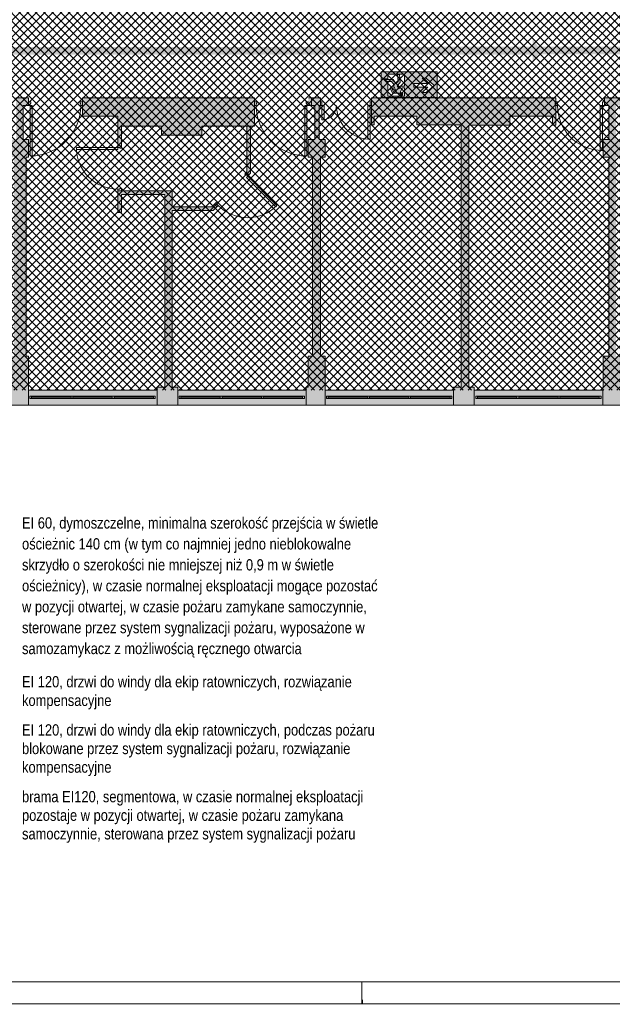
# Paper-space layout 'AP-10 STREFY POŻAROWE I EWAKUACJA - PIĘTRO 8' of a CAD drawing. Header units: millimetres. Extents: x 0 to 594, y 0 to 450.
# Tile 10 of 14: x 338 to 470, y 0 to 219. Entities that reach past the tile are written whole.
import ezdxf
from ezdxf.xclip import XClip

# ---------------------------------------------------------------- set-up
doc = ezdxf.new("R2010")
doc.units = ezdxf.units.MM
doc.header["$MEASUREMENT"] = 0
doc.header["$XCLIPFRAME"] = 0
doc.linetypes.add('Wipeout_Contour', pattern=[1000, 0, -1000])
for name, color, linetype, lineweight in [('A_Arkusz_Nr_pióra__1', 7, 'Continuous', 20), ('A_ewakuacja_Nr_pióra__4', 94, 'Continuous', 18), ('A_niewidoczne_Nr_pióra__1', 7, 'Continuous', 20), ('A_podkład_Nr_pióra__2', 8, 'Continuous', 13)]:
    doc.layers.add(name, color=color, linetype=linetype, lineweight=lineweight)
for name, color, linetype, lineweight, true_color in [('A_Arkusz_Nr_pióra__237', 7, 'Continuous', 5, 0x343434), ('A_ewakuacja_Nr_pióra__104', 7, 'Continuous', 5, 0x006532), ('A_podkład_Nr_pióra__254', 7, 'Continuous', 5, 0xfdfdfd), ('A_ppoż proj_Nr_pióra__104', 7, 'Continuous', 5, 0x006532), ('A_ppoż proj_Nr_pióra__31', 7, 'Continuous', 5, 0xfecb65)]:
    doc.layers.add(name, color=color, linetype=linetype, lineweight=lineweight, true_color=true_color)
doc.layers.add('A_podkład', color=7, linetype='Continuous')
doc.layers.add('A_podrys', color=7, linetype='Continuous')
doc.styles.add('STYL_AUTOMATYCZNY_2', font='ARIALN.TTF')

# ---------------------------------------------------------------- blocks, each defined once
blk = doc.blocks.new('Rysunek_1_1', base_point=(-1569.58, -182.91))
at = {"layer": 'A_ewakuacja_Nr_pióra__104', "linetype": 'Continuous', "lineweight": 0, "true_color": 0x004c26}
h = blk.add_hatch(color=118, dxfattribs=at)
h.paths.add_polyline_path([(418.26, 207.46), (418.26, 201.72), (430.75, 201.72), (430.75, 207.46)])
h.paths.add_polyline_path([(423.51, 202.07), (419.79, 202.07), (419.79, 205.2), (419.53, 205.2, -0.24241), (419.05, 205.86), (419.79, 205.86), (419.79, 206.91), (423.5, 206.91), (423.5, 204.28), (422.61, 204.28), (422.31, 203.68), (421.85, 204.31), (422.52, 205.11), (422.4, 206.87), (421.91, 206.87), (422.05, 205.33), (421.53, 204.87), (420.93, 205.78), (419.27, 205.78, 0.304489), (419.63, 205.31), (420.62, 205.31), (421.17, 204.53, 0.230447), (421.13, 204.03), (421.23, 203.86), (421.72, 203.01), (421.05, 203.01), (420.67, 203.84, 1.14772), (420.33, 203.69), (420.78, 202.69), (422.2, 202.69, 0.414214), (422.62, 203.1), (423.06, 203.9), (423.51, 203.9)], flags=0)
h.paths.add_polyline_path([(425.56, 204.05), (425.56, 204.86), (428.68, 204.86), (427.4, 206.04), (428.3, 206.04), (430.06, 204.44), (428.31, 202.85), (427.38, 202.85), (428.68, 204.05)], flags=0)
blk.add_hatch(color=118, dxfattribs=at).paths.add_polyline_path([(422.5, 202.38, 1), (423.09, 202.67, 1)])
at = {"layer": 'A_podkład_Nr_pióra__254', "linetype": 'Continuous', "lineweight": 5, "true_color": 0xfdfdfd}
blk.add_hatch(color=7, dxfattribs=at).paths.add_polyline_path([(351.82, 201.67), (351.82, 197.57), (359.72, 197.57), (359.72, 190.97), (360.52, 190.97), (360.52, 195.37), (369.42, 195.37), (369.42, 193.37), (378.42, 193.37), (378.42, 195.37), (388.42, 195.37), (388.42, 185.21), (388.28, 185.07), (388.84, 184.5), (389.22, 184.88), (389.22, 195.37), (390.12, 195.37), (390.12, 199.97), (390.12, 201.67), (370.12, 201.67), (360.52, 201.67)])
at = {"layer": 'A_ppoż proj_Nr_pióra__104', "linetype": 'Continuous', "lineweight": 5, "true_color": 0x006532}
for points in [[(484.24, 216.97), (481.62, 218.77), (479, 216.97), (480.77, 216.97), (480.77, 213.07), (430.45, 213.07), (430.45, 211.37), (494.47, 211.37), (494.47, 213.07), (482.47, 213.07), (482.47, 216.97)], [(229.67, 209.54), (229.67, 211.31), (452, 211.31), (452, 209.54), (453.81, 212.16), (452, 214.78), (452, 213.01), (229.67, 213.01), (229.67, 214.78), (227.87, 212.16)]]:
    blk.add_hatch(color=128, dxfattribs=at).paths.add_polyline_path(points)
at = {"layer": 'A_ppoż proj_Nr_pióra__31', "linetype": 'Continuous', "lineweight": 5, "true_color": 0xfecb65}
h = blk.add_hatch(dxfattribs=at)
h.set_pattern_fill('bloczki_betonowe_0001', color=31, style=0, pattern_type=2)
h.set_pattern_definition([(45, (-1569.5778, -182.9054), (-0.9192388, 0.9192388), []), (135, (-1569.5778, -182.9054), (0.9192388, 0.9192388), [])])
h.paths.add_polyline_path([(215.87, 201.67), (205.62, 201.67), (205.62, 136.62), (533.82, 136.62), (533.82, 224.57), (468.52, 224.57), (468.52, 263.97), (533.82, 263.97), (533.82, 351.77), (205.92, 351.77), (205.92, 266.92), (205.92, 266.87), (246.42, 266.87), (246.42, 222.07), (215.87, 222.07)])
at = {"layer": 'A_ewakuacja_Nr_pióra__4', "color": 94, "linetype": 'Continuous', "lineweight": 18, "flags": 128}
for points in [[(430.75, 201.72), (418.26, 201.72), (418.26, 207.46), (430.75, 207.46)], [(425.56, 204.86), (425.56, 204.05), (428.68, 204.05), (427.38, 202.85), (428.31, 202.85), (430.06, 204.44), (428.3, 206.04), (427.4, 206.04), (428.68, 204.86)]]:
    blk.add_lwpolyline(points, close=True, dxfattribs=at)
blk.add_lwpolyline([(423.5, 206.91), (423.5, 204.28), (422.61, 204.28), (422.31, 203.68), (421.85, 204.31), (422.52, 205.11), (422.4, 206.87), (421.91, 206.87), (422.05, 205.33), (421.53, 204.87), (420.93, 205.78), (419.27, 205.78, 0.304489), (419.63, 205.31), (420.62, 205.31), (421.17, 204.53, 0.230447), (421.13, 204.03), (421.23, 203.86), (421.72, 203.01), (421.05, 203.01), (420.67, 203.84, 1.14772), (420.33, 203.69), (420.78, 202.69), (422.2, 202.69, 0.414214), (422.62, 203.1), (423.06, 203.9), (423.51, 203.9), (423.51, 202.07), (419.79, 202.07), (419.79, 205.2), (419.53, 205.2, -0.24241), (419.05, 205.86), (419.79, 205.86), (419.79, 206.91)], format="xyb", close=True, dxfattribs=at)
at = {"layer": 'A_ewakuacja_Nr_pióra__4', "color": 94, "linetype": 'Continuous', "lineweight": 18}
blk.add_circle((422.79, 202.53), 0.328, dxfattribs=at)
at = {"layer": 'A_podkład_Nr_pióra__2', "color": 8, "linetype": 'Continuous', "lineweight": 13}
for p, q in [((339.82, 201.67), (337.02, 201.67)), ((339.82, 199.97), (339.82, 201.67)), ((351.82, 197.57), (351.82, 201.67)), ((390.12, 201.67), (351.82, 201.67)), ((390.12, 195.37), (390.12, 201.67)), ((404.82, 201.67), (402.12, 201.67)), ((402.82, 199.97), (402.82, 201.67)), ((404.82, 201.67), (404.82, 199.97)), ((457.12, 201.67), (416.12, 201.67)), ((416.12, 195.67), (416.12, 201.67)), ((457.12, 195.57), (457.12, 201.67)), ((468.02, 201.67), (468.02, 199.97)), ((472.02, 201.67), (468.02, 201.67)), ((338.62, 192.37), (338.62, 199.97)), ((340.6, 199.97), (338.62, 199.97)), ((340.32, 200.77), (339.82, 200.77)), ((340.2, 188.73), (340.2, 200.37)), ((340.2, 200.37), (340.32, 200.37)), ((340.32, 200.37), (340.32, 200.77)), ((340.6, 199.97), (340.6, 188.73)), ((351.32, 200.77), (351.32, 200.37)), ((351.82, 200.77), (351.32, 200.77)), ((351.32, 200.37), (351.44, 200.37)), ((351.44, 200.37), (351.44, 199.97)), ((351.44, 199.97), (351.82, 199.97)), ((390.12, 200.77), (390.62, 200.77)), ((390.5, 199.97), (390.12, 199.97)), ((390.62, 200.37), (390.5, 200.37)), ((390.5, 200.37), (390.5, 199.97)), ((390.62, 200.77), (390.62, 200.37)), ((401.34, 199.97), (401.34, 188.73)), ((401.34, 199.97), (403.52, 199.97)), ((401.62, 200.37), (401.62, 200.77)), ((401.62, 200.77), (402.12, 200.77)), ((401.74, 200.37), (401.62, 200.37)), ((401.74, 188.73), (401.74, 200.37)), ((403.52, 199.97), (403.52, 192.37)), ((404.52, 199.97), (405.62, 199.97)), ((404.52, 192.37), (404.52, 199.97)), ((405.12, 200.77), (404.82, 200.77)), ((405.12, 196.76), (405.12, 200.77)), ((405.62, 199.97), (405.62, 196.76)), ((416.12, 199.97), (415.32, 199.97)), ((415.32, 199.97), (415.32, 192.48)), ((415.82, 192.48), (415.82, 200.77)), ((415.82, 200.77), (416.12, 200.77)), ((457.52, 200.77), (457.02, 200.77)), ((457.02, 200.77), (457.02, 199.97)), ((457.02, 199.97), (457.52, 199.97)), ((457.52, 199.97), (457.52, 200.77)), ((468.92, 199.97), (467.02, 199.97)), ((467.02, 199.97), (467.02, 189.97)), ((467.52, 189.97), (467.52, 200.77)), ((467.52, 200.77), (468.02, 200.77)), ((468.92, 199.97), (468.92, 192.37)), ((351.82, 197.57), (359.72, 197.57)), ((359.72, 197.57), (359.72, 190.19)), ((416.72, 197.57), (426.22, 197.57)), ((416.72, 195.67), (416.72, 197.57)), ((426.22, 195.67), (426.22, 197.57)), ((446.92, 197.57), (456.42, 197.57)), ((446.92, 195.57), (446.92, 197.57)), ((456.42, 195.57), (456.42, 197.57)), ((360.52, 190.47), (360.52, 195.37)), ((360.52, 195.37), (369.42, 195.37)), ((369.42, 193.37), (369.42, 195.37)), ((378.42, 193.37), (378.42, 195.37)), ((378.42, 195.37), (390.12, 195.37)), ((388.42, 195.37), (388.42, 185.21)), ((389.22, 184.88), (389.22, 195.37)), ((405.12, 196.76), (405.62, 196.76)), ((416.12, 195.67), (416.72, 195.67)), ((426.22, 195.67), (436.12, 195.67)), ((436.12, 195.67), (436.12, 137.27)), ((437.82, 137.27), (437.82, 195.57)), ((437.82, 195.57), (446.92, 195.57)), ((456.42, 195.57), (457.12, 195.57)), ((369.42, 193.37), (378.42, 193.37)), ((339.82, 192.37), (338.62, 192.37)), ((339.82, 188.47), (339.82, 192.37)), ((359.72, 190.97), (360.52, 190.97)), ((402.02, 192.37), (402.02, 188.47)), ((403.52, 192.37), (402.02, 192.37)), ((405.82, 192.37), (404.52, 192.37)), ((405.82, 188.47), (405.82, 192.37)), ((415.82, 192.48), (415.32, 192.48)), ((467.72, 192.37), (467.72, 188.52)), ((468.92, 192.37), (467.72, 192.37)), ((340.6, 188.73), (340.2, 188.73)), ((350.48, 190.59), (360.12, 190.59)), ((350.48, 190.19), (350.48, 190.59)), ((359.72, 190.19), (350.48, 190.19)), ((360.12, 190.59), (360.12, 190.47)), ((360.12, 190.47), (360.52, 190.47)), ((401.34, 188.73), (401.74, 188.73)), ((467.52, 189.97), (467.02, 189.97)), ((339.32, 188.47), (339.82, 188.47)), ((339.32, 144.17), (339.32, 188.47)), ((402.02, 188.47), (403.02, 188.47)), ((403.02, 188.47), (403.02, 144.17)), ((404.82, 188.47), (405.82, 188.47)), ((404.82, 144.17), (404.82, 188.47)), ((467.72, 188.47), (468.92, 188.47)), ((468.92, 188.47), (468.92, 144.17)), ((387.92, 184.71), (388.42, 185.21)), ((388.21, 184.43), (387.92, 184.71)), ((388.29, 184.51), (388.21, 184.43)), ((388.84, 184.5), (388.28, 185.07)), ((389.22, 184.88), (388.29, 183.95)), ((360.12, 181.35), (359.72, 181.35)), ((359.72, 181.35), (359.72, 176.17)), ((359.72, 180.97), (371.82, 180.97)), ((360.52, 181.47), (360.12, 181.47)), ((360.12, 181.47), (360.12, 181.35)), ((360.52, 180.97), (360.52, 181.47)), ((360.52, 176.17), (360.52, 180.17)), ((360.52, 180.17), (370.12, 180.17)), ((370.12, 180.17), (370.12, 137.27)), ((371.82, 177.37), (371.82, 180.97)), ((380.58, 177.37), (381.56, 178.35)), ((382.04, 177.7), (380.91, 176.57)), ((381.77, 177.43), (381.21, 177.99)), ((381.56, 178.35), (381.84, 178.07)), ((381.84, 178.07), (381.76, 177.98)), ((381.76, 177.98), (382.04, 177.7)), ((394.83, 177.42), (395.11, 177.7)), ((359.72, 176.17), (360.52, 176.17)), ((380.58, 177.37), (371.82, 177.37)), ((371.82, 137.27), (371.82, 176.57)), ((371.82, 176.57), (380.91, 176.57)), ((339.82, 144.17), (339.32, 144.17)), ((339.82, 133.27), (339.82, 144.17)), ((402.02, 144.17), (402.02, 137.27)), ((403.02, 144.17), (402.02, 144.17)), ((405.82, 144.17), (404.82, 144.17)), ((405.82, 133.27), (405.82, 144.17)), ((467.72, 144.17), (467.72, 137.27)), ((468.92, 144.17), (467.72, 144.17)), ((368.42, 136.57), (339.82, 136.57)), ((370.12, 137.27), (368.42, 137.27)), ((368.42, 137.27), (368.42, 133.27)), ((373.02, 137.27), (371.82, 137.27)), ((373.02, 133.27), (373.02, 137.27)), ((401.62, 136.57), (373.02, 136.57)), ((402.02, 137.27), (401.62, 137.27)), ((401.62, 137.27), (401.62, 133.27)), ((434.42, 136.57), (405.82, 136.57)), ((436.12, 137.27), (434.42, 137.27)), ((434.42, 137.27), (434.42, 133.27)), ((439.02, 137.27), (437.82, 137.27)), ((439.02, 133.27), (439.02, 137.27)), ((467.62, 136.57), (439.02, 136.57)), ((467.72, 137.27), (467.62, 137.27)), ((467.62, 137.27), (467.62, 133.27)), ((340.12, 135.27), (368.02, 135.27)), ((340.12, 134.77), (340.12, 135.27)), ((368.02, 134.77), (340.12, 134.77)), ((340.52, 134.77), (340.52, 135.27)), ((340.52, 135.02), (349.29, 135.02)), ((349.29, 134.77), (349.29, 135.27)), ((349.69, 134.77), (349.69, 135.27)), ((349.69, 135.02), (358.45, 135.02)), ((358.45, 134.77), (358.45, 135.27)), ((358.85, 134.77), (358.85, 135.27)), ((358.85, 135.02), (367.62, 135.02)), ((367.62, 134.77), (367.62, 135.27)), ((368.02, 135.27), (368.02, 134.77)), ((373.32, 135.27), (401.22, 135.27)), ((373.32, 134.77), (373.32, 135.27)), ((401.22, 134.77), (373.32, 134.77)), ((373.72, 134.77), (373.72, 135.27)), ((373.72, 135.02), (382.49, 135.02)), ((382.49, 134.77), (382.49, 135.27)), ((382.89, 134.77), (382.89, 135.27)), ((382.89, 135.02), (391.65, 135.02)), ((391.65, 134.77), (391.65, 135.27)), ((392.05, 134.77), (392.05, 135.27)), ((392.05, 135.02), (400.82, 135.02)), ((400.82, 134.77), (400.82, 135.27)), ((401.22, 135.27), (401.22, 134.77)), ((406.12, 135.27), (434.02, 135.27)), ((406.12, 134.77), (406.12, 135.27)), ((434.02, 134.77), (406.12, 134.77)), ((406.52, 134.77), (406.52, 135.27)), ((406.52, 135.02), (415.29, 135.02)), ((415.29, 134.77), (415.29, 135.27)), ((415.69, 134.77), (415.69, 135.27)), ((415.69, 135.02), (424.45, 135.02)), ((424.45, 134.77), (424.45, 135.27)), ((424.85, 134.77), (424.85, 135.27)), ((424.85, 135.02), (433.62, 135.02)), ((433.62, 134.77), (433.62, 135.27)), ((434.02, 135.27), (434.02, 134.77)), ((439.32, 135.27), (467.22, 135.27)), ((439.32, 134.77), (439.32, 135.27)), ((467.22, 134.77), (439.32, 134.77)), ((439.72, 134.77), (439.72, 135.27)), ((439.72, 135.02), (448.49, 135.02)), ((448.49, 134.77), (448.49, 135.27)), ((448.89, 134.77), (448.89, 135.27)), ((448.89, 135.02), (457.65, 135.02)), ((457.65, 134.77), (457.65, 135.27)), ((458.05, 134.77), (458.05, 135.27)), ((458.05, 135.02), (466.82, 135.02)), ((466.82, 134.77), (466.82, 135.27)), ((467.22, 135.27), (467.22, 134.77)), ((70.72, 133.27), (538.72, 133.27))]:
    blk.add_line(p, q, dxfattribs=at)
for centre, radius, start, end in [((340.2, 199.97), 11.24, 270, 0), ((401.74, 199.97), 11.24, 180, 270), ((405.12, 199.97), 3.21, 277.8838, 0), ((415.82, 199.97), 7.49, 180, 266.6037), ((467.52, 199.97), 10, 180, 267.4549), ((359.72, 190.59), 9.24, 180, 270)]:
    blk.add_arc(centre, radius, start, end, dxfattribs=at)
at = {"color": 254, "linetype": 'Wipeout_Contour', "lineweight": 0, "ltscale": 1715.367412}
blk.add_wipeout([(390.12, 176.77), (391.22, 176.77), (391.22, 176.97), (390.12, 176.97)], dxfattribs=at).dxf.layer = 'A_podkład'
at = {"layer": 'A_podkład_Nr_pióra__254', "linetype": 'Continuous', "lineweight": 5, "true_color": 0xfdfdfd}
blk.add_hatch(color=7, dxfattribs=at).paths.add_polyline_path([(104.47, 136.57), (93.31, 136.57), (93.31, 133.27), (335.72, 133.27), (339.82, 133.27), (368.42, 133.27), (373.02, 133.27), (401.62, 133.27), (405.82, 133.27), (533.72, 133.27), (538.72, 133.27), (538.72, 199.97), (538.72, 203.12), (538.72, 227.67), (538.02, 227.67), (538.02, 230.27), (538.02, 260.47), (538.72, 260.47), (538.72, 286.02), (538.72, 288.57), (538.72, 355.07), (533.32, 355.07), (406.22, 355.07), (402.32, 355.07), (373.25, 355.07), (306.92, 355.07), (303.02, 355.07), (208.32, 355.07), (203.72, 355.07), (196.12, 355.07), (196.12, 351.77), (203.72, 351.77), (203.72, 351.07), (204.22, 351.07), (204.22, 344.17), (204.22, 299.87), (204.22, 295.97), (204.22, 295.37), (204.02, 295.37), (204.02, 293.67), (204.02, 286.87), (207.83, 286.87), (207.83, 288.57), (205.92, 288.57), (205.92, 293.67), (205.92, 295.97), (208.02, 295.97), (208.02, 299.87), (205.92, 299.87), (205.92, 344.17), (208.02, 344.17), (208.02, 351.07), (208.32, 351.07), (208.32, 351.77), (236.92, 351.77), (236.92, 351.07), (238.62, 351.07), (238.62, 292.77), (238.22, 292.77), (230.02, 292.77), (230.02, 290.87), (220.52, 290.97), (220.52, 292.77), (219.32, 292.77), (219.32, 290.87), (219.32, 288.57), (218.83, 288.57), (218.83, 286.87), (219.32, 286.87), (230.02, 286.87), (238.22, 286.87), (248.62, 286.87), (259.32, 286.87), (259.32, 292.77), (258.12, 292.77), (258.12, 290.87), (248.62, 290.87), (248.62, 292.77), (240.12, 292.77), (240.12, 351.07), (241.32, 351.07), (241.32, 351.77), (269.92, 351.77), (269.92, 351.07), (270.02, 351.07), (270.02, 344.17), (270.62, 344.17), (270.62, 299.87), (270.02, 299.87), (270.02, 295.97), (271.12, 295.97), (271.12, 288.47), (269.83, 288.47), (269.83, 286.87), (273.53, 286.87), (273.53, 288.47), (272.72, 288.47), (272.72, 295.97), (273.82, 295.97), (273.82, 299.87), (273.42, 299.87), (273.42, 344.17), (273.82, 344.17), (273.82, 351.07), (274.42, 351.07), (274.42, 351.77), (303.02, 351.77), (303.02, 351.07), (304.32, 351.07), (304.32, 293.17), (304.32, 292.77), (295.42, 292.77), (295.42, 290.87), (285.92, 290.87), (285.92, 292.77), (284.52, 292.77), (284.52, 290.87), (284.52, 286.87), (295.42, 286.87), (304.32, 286.87), (315.02, 286.87), (325.72, 286.87), (325.72, 290.87), (325.72, 293.17), (324.52, 293.17), (324.52, 290.87), (315.02, 290.87), (315.02, 293.17), (306.02, 293.17), (306.02, 351.07), (306.92, 351.07), (306.92, 351.77), (335.52, 351.77), (335.52, 351.07), (336.12, 351.07), (336.12, 344.17), (336.62, 344.17), (336.62, 299.87), (336.12, 299.87), (336.12, 295.97), (337.12, 295.97), (337.12, 288.47), (336.33, 288.47), (336.33, 286.87), (339.23, 286.87), (339.23, 288.47), (338.72, 288.47), (338.72, 295.97), (339.92, 295.97), (339.92, 299.87), (339.22, 299.87), (339.22, 344.17), (339.92, 344.17), (339.92, 351.07), (339.92, 351.77), (368.52, 351.77), (368.52, 351.07), (370.12, 351.07), (370.12, 349.37), (370.12, 342.37), (370.12, 341.97), (370.12, 339.37), (370.12, 338.37), (370.12, 317.37), (370.12, 293.07), (360.72, 293.07), (360.72, 290.67), (351.82, 290.67), (351.82, 293.07), (350.42, 293.07), (350.42, 290.67), (350.42, 286.87), (360.72, 286.87), (371.92, 286.87), (383.82, 286.87), (383.82, 287.47), (371.92, 287.47), (371.92, 317.37), (371.92, 338.37), (372.52, 338.37), (372.52, 339.37), (373.25, 339.37), (405.82, 339.37), (405.82, 351.07), (406.22, 351.07), (406.22, 351.77), (434.82, 351.77), (434.82, 351.07), (435.92, 351.07), (435.92, 292.77), (427.12, 292.77), (427.12, 290.77), (418.12, 290.77), (418.12, 293.37), (418.12, 294.57), (405.72, 294.57), (405.72, 299.87), (401.92, 299.87), (401.92, 294.57), (401.92, 287.47), (401.52, 287.47), (401.52, 286.87), (401.92, 286.87), (409.02, 286.87), (409.02, 288.07), (403.12, 288.07), (403.12, 293.37), (416.92, 293.37), (416.92, 286.87), (427.12, 286.87), (437.42, 286.87), (446.92, 286.87), (457.12, 286.87), (457.12, 290.97), (457.12, 292.77), (456.42, 292.77), (456.42, 290.97), (446.92, 290.97), (446.92, 292.67), (437.42, 292.67), (437.42, 292.77), (437.32, 292.77), (437.32, 351.07), (438.92, 351.07), (438.92, 351.77), (467.52, 351.77), (467.52, 351.07), (467.52, 344.17), (468.72, 344.17), (468.72, 299.87), (467.92, 299.87), (467.92, 295.97), (468.72, 295.97), (468.72, 288.57), (467.92, 288.57), (467.92, 286.87), (471.72, 286.87), (471.72, 288.57), (470.42, 288.57), (470.42, 295.97), (471.52, 295.97), (471.52, 299.87), (470.42, 299.87), (470.42, 344.17), (471.12, 344.17), (471.12, 351.07), (471.62, 351.07), (471.62, 351.77), (500.22, 351.77), (500.22, 351.07), (501.72, 351.07), (501.72, 320.27), (501.72, 305.67), (501.72, 293.47), (492.22, 293.47), (492.22, 290.97), (482.72, 290.97), (482.72, 286.87), (492.22, 286.87), (503.62, 286.87), (513.52, 286.87), (521.12, 286.87), (521.12, 288.57), (513.52, 288.57), (513.52, 293.37), (503.62, 293.37), (503.62, 293.47), (503.62, 305.67), (512.22, 305.67), (513.52, 305.67), (522.42, 305.67), (522.42, 310.07), (504.12, 310.07), (504.12, 320.27), (504.12, 328.27), (507.32, 328.27), (519.32, 328.27), (519.32, 329.27), (507.32, 329.27), (507.32, 333.67), (503.62, 333.67), (503.62, 351.07), (505.12, 351.07), (505.12, 351.77), (533.32, 351.77), (533.32, 288.57), (533.12, 288.57), (533.12, 286.87), (533.82, 286.87), (533.82, 286.02), (533.82, 263.97), (510.62, 263.97), (510.62, 266.77), (486.62, 266.77), (486.62, 260.47), (510.62, 260.47), (533.82, 260.47), (533.82, 230.27), (533.82, 227.67), (510.95, 227.67), (486.62, 227.67), (486.62, 221.87), (510.95, 221.87), (510.95, 224.57), (533.82, 224.57), (533.82, 203.12), (533.82, 201.67), (533.82, 199.97), (533.72, 199.97), (533.72, 136.57), (505.12, 136.57), (505.12, 137.27), (503.42, 137.27), (503.42, 160.47), (507.82, 160.47), (507.82, 166.47), (503.62, 166.47), (503.62, 177.97), (522.42, 177.97), (522.42, 199.97), (522.82, 199.97), (522.82, 201.67), (521.02, 201.67), (521.02, 183.27), (503.62, 183.27), (503.62, 195.67), (513.02, 195.67), (513.02, 201.67), (492.92, 201.67), (482.72, 201.67), (482.72, 197.57), (482.72, 195.67), (483.42, 195.67), (483.42, 197.57), (492.92, 197.57), (492.92, 195.67), (501.82, 195.67), (501.82, 166.47), (501.82, 137.27), (500.42, 137.27), (500.42, 136.57), (472.12, 136.57), (472.12, 137.27), (471.52, 137.27), (471.52, 144.17), (470.52, 144.17), (470.52, 188.47), (471.52, 188.47), (471.52, 192.37), (470.52, 192.37), (470.52, 199.97), (472.02, 199.97), (472.02, 201.67), (468.02, 201.67), (468.02, 199.97), (468.92, 199.97), (468.92, 192.37), (467.72, 192.37), (467.72, 188.47), (468.92, 188.47), (468.92, 144.17), (467.72, 144.17), (467.72, 137.27), (467.62, 137.27), (467.62, 136.57), (439.02, 136.57), (439.02, 137.27), (437.82, 137.27), (437.82, 195.57), (446.92, 195.57), (446.92, 197.57), (456.42, 197.57), (456.42, 195.57), (457.12, 195.57), (457.12, 197.57), (457.12, 201.67), (446.92, 201.67), (436.12, 201.67), (426.22, 201.67), (416.12, 201.67), (416.12, 197.57), (416.12, 195.67), (416.72, 195.67), (416.72, 197.57), (426.22, 197.57), (426.22, 195.67), (436.12, 195.67), (436.12, 195.57), (436.12, 137.27), (434.42, 137.27), (434.42, 136.57), (405.82, 136.57), (405.82, 137.27), (405.82, 144.17), (404.82, 144.17), (404.82, 188.47), (405.82, 188.47), (405.82, 192.37), (404.52, 192.37), (404.52, 199.97), (404.82, 199.97), (404.82, 201.67), (402.82, 201.67), (402.12, 201.67), (402.12, 199.97), (402.82, 199.97), (403.52, 199.97), (403.52, 192.37), (402.02, 192.37), (402.02, 188.47), (403.02, 188.47), (403.02, 144.17), (402.02, 144.17), (402.02, 137.27), (401.62, 137.27), (401.62, 136.57), (373.02, 136.57), (373.02, 137.27), (371.82, 137.27), (371.82, 176.57), (380.91, 176.57), (381.77, 177.43), (381.21, 177.99), (380.58, 177.37), (371.82, 177.37), (371.82, 180.97), (360.52, 180.97), (359.72, 180.97), (359.72, 176.17), (360.52, 176.17), (360.52, 180.17), (370.12, 180.17), (370.12, 137.27), (368.42, 137.27), (368.42, 136.57), (339.82, 136.57), (339.82, 137.27), (339.82, 144.17), (339.32, 144.17), (339.32, 188.47), (339.82, 188.47), (339.82, 192.37), (338.62, 192.37), (338.62, 199.97), (339.82, 199.97), (339.82, 201.67), (337.02, 201.67), (337.02, 199.97), (337.12, 199.97), (337.12, 192.37), (336.12, 192.37), (336.12, 188.47), (336.62, 188.47), (336.62, 144.17), (336.12, 144.17), (336.12, 137.27), (335.72, 137.27), (335.72, 136.57), (307.12, 136.57), (307.12, 137.27), (306.12, 137.27), (306.12, 195.57), (315.62, 195.57), (315.62, 197.57), (325.12, 197.57), (325.12, 195.67), (325.72, 195.67), (325.72, 197.57), (325.72, 201.67), (315.62, 201.67), (304.42, 201.67), (295.32, 201.67), (285.22, 201.67), (284.92, 201.67), (284.92, 200.07), (285.22, 200.07), (285.22, 197.57), (285.22, 195.67), (285.82, 195.67), (285.82, 197.57), (295.32, 197.57), (295.32, 195.67), (304.42, 195.67), (304.42, 195.57), (304.42, 137.27), (302.72, 137.27), (302.72, 136.57), (274.02, 136.57), (274.02, 137.27), (273.62, 137.27), (273.62, 144.17), (273.12, 144.17), (273.12, 188.47), (273.62, 188.47), (273.62, 192.37), (272.82, 192.37), (272.82, 200.07), (274.02, 200.07), (274.02, 201.67), (271.12, 201.67), (270.12, 201.67), (270.12, 200.07), (271.12, 200.07), (271.12, 192.37), (270.02, 192.37), (270.02, 188.47), (270.42, 188.47), (270.42, 144.17), (270.02, 144.17), (270.02, 137.27), (270.02, 136.57), (241.42, 136.57), (241.42, 137.27), (239.82, 137.27), (239.82, 195.17), (249.12, 195.17), (249.12, 197.47), (258.62, 197.47), (258.62, 195.17), (259.62, 195.17), (259.62, 197.47), (259.62, 201.67), (249.12, 201.67), (238.02, 201.67), (236.82, 201.67), (236.82, 195.47), (238.02, 195.47), (238.02, 195.17), (238.02, 137.27), (236.52, 137.27), (236.52, 136.57), (207.92, 136.57), (207.92, 137.27), (207.72, 137.27), (207.72, 144.17), (205.62, 144.17), (205.62, 188.47), (207.72, 188.47), (207.72, 194.77), (215.32, 194.77), (215.32, 197.47), (224.82, 197.47), (224.82, 194.77), (225.82, 194.77), (225.82, 197.47), (225.82, 201.67), (215.32, 201.67), (203.82, 201.67), (197.22, 201.67), (197.22, 195.47), (203.82, 195.47), (203.82, 194.77), (203.82, 188.47), (203.82, 144.17), (203.82, 137.27), (203.52, 137.27), (203.52, 136.57), (174.92, 136.57), (174.92, 137.27), (173.72, 137.27), (173.72, 168.77), (171.92, 168.77), (171.92, 137.27), (170.72, 137.27), (170.72, 136.57), (142.12, 136.57), (142.12, 137.27), (141.57, 137.27), (141.57, 144.17), (140.47, 144.17), (140.47, 178.97), (161.57, 178.97), (161.57, 183.27), (171.92, 183.27), (171.92, 177.77), (173.72, 177.77), (173.72, 189.27), (171.92, 189.27), (171.92, 184.47), (161.57, 184.47), (161.57, 200.07), (170.22, 200.07), (170.22, 197.27), (171.92, 197.27), (171.92, 196.27), (173.72, 196.27), (173.72, 201.67), (170.22, 201.67), (161.57, 201.67), (159.17, 201.67), (149.47, 201.67), (149.47, 195.17), (159.17, 195.17), (159.17, 191.57), (159.97, 191.57), (159.97, 183.77), (141.57, 183.77), (141.57, 192.67), (138.97, 192.67), (127.37, 192.67), (127.37, 196.37), (127.37, 199.57), (141.57, 199.57), (141.57, 201.47), (126.47, 201.47), (121.37, 201.47), (121.37, 199.77), (121.37, 196.37), (126.47, 196.37), (126.47, 192.67), (126.47, 191.47), (121.37, 191.47), (121.37, 184.97), (126.47, 184.97), (138.97, 184.97), (138.97, 178.97), (138.97, 144.17), (137.77, 144.17), (137.77, 137.27), (137.77, 136.57), (109.17, 136.57), (109.17, 137.27), (104.47, 137.27)])
at = {"layer": 'A_podkład_Nr_pióra__2', "color": 8, "linetype": 'Continuous', "lineweight": 13}
for p, q in [((395.11, 177.7), (388.29, 184.51)), ((388.29, 183.95), (394.83, 177.42))]:
    blk.add_line(p, q, dxfattribs=at)
blk.add_arc((388.57, 184.23), 9.24, 225, 315, dxfattribs=at)

psp = doc.layouts.new('AP-10 STREFY POŻAROWE I EWAKUACJA - PIĘTRO 8')

# ---------------------------------------------------------------- linework, layer by layer
at = {"layer": 'A_Arkusz_Nr_pióra__1', "color": 7, "linetype": 'Continuous', "lineweight": 20}
psp.add_line((589.1, 4.9), (29.9, 4.9), dxfattribs=at)
at = {"layer": 'A_Arkusz_Nr_pióra__1', "color": 7, "linetype": 'Continuous', "lineweight": 20, "flags": 128}
psp.add_lwpolyline([(0, 450), (594, 450), (594, 0), (0, 0)], close=True, dxfattribs=at)
at = {"layer": 'A_Arkusz_Nr_pióra__237', "color": 250, "linetype": 'Continuous', "lineweight": 5, "true_color": 0x343434}
for p, q in [((414, 0), (414, 4.9)), ((414.1, -0.1), (414.1, 0.9))]:
    psp.add_line(p, q, dxfattribs=at)

# ---------------------------------------------------------------- texts
at = {"layer": 'A_niewidoczne_Nr_pióra__1', "color": 7, "linetype": 'Continuous', "lineweight": 20, "char_height": 2.5, "width": 79.714, "attachment_point": 4, "style": 'STYL_AUTOMATYCZNY_2'}
for s, insert, line_spacing_factor in [('\\A1;{\\pql;\\fArial Narrow|b0|i0|c238|p0;\\W1.000000;EI 60, dymoszczelne, minimalna szerokość przejścia w świetle ościeżnic 140 cm (w tym co najmniej jedno nieblokowalne skrzydło o szerokości nie mniejszej niż 0,9 m w świetle ościeżnicy), w czasie normalnej eksploatacji mogące pozostać w pozycji otwartej, w czasie pożaru zamykane samoczynnie, sterowane przez system sygnalizacji pożaru, wyposażone w samozamykacz z możliwością ręcznego otwarcia}', (338.38, 92.69), 1.11798), ('\\A1;{\\pql;\\fArial Narrow|b0|i0|c238|p0;\\W1.000000;EI 120, drzwi do windy dla ekip ratowniczych, rozwiązanie kompensacyjne}', (338.38, 69.25), 0.996916), ('\\A1;{\\pql;\\fArial Narrow|b0|i0|c238|p0;\\W1.000000;EI 120, drzwi do windy dla ekip ratowniczych, podczas pożaru blokowane przez system sygnalizacji pożaru, rozwiązanie kompensacyjne}', (338.38, 56.46), 0.992557), ('\\A1;{\\pql;\\fArial Narrow|b0|i0|c238|p0;\\W1.000000;brama EI120, segmentowa, w czasie normalnej eksploatacji pozostaje w pozycji otwartej, w czasie pożaru zamykana samoczynnie, sterowana przez system sygnalizacji pożaru}', (338.38, 41.61), 0.992557)]:
    psp.add_mtext(s, dxfattribs=dict(at, insert=insert, line_spacing_factor=line_spacing_factor))

# ---------------------------------------------------------------- next in the draw order: block references
at = {"layer": 'A_podrys', "color": 37, "linetype": 'Continuous', "lineweight": 5, "true_color": 0x656532}
ref = psp.add_blockref('Rysunek_1_1', (-1569.58, -182.91), dxfattribs=at)
XClip(ref).set_block_clipping_path([(67.3782961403, 100.4210493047), (540.7426107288, 445.1)])

doc.saveas('drawing.dxf')
